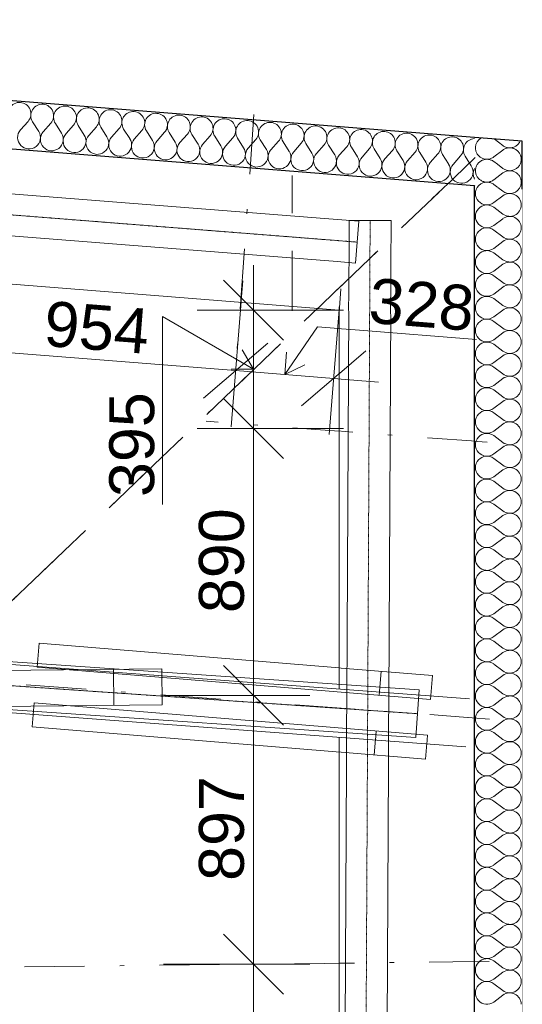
# Model space of a CAD drawing. Header units: millimetres. Extents: x -24674 to 2959, y -2716 to 20653.
# Tile 159 of 161: x -1838 to -162, y 15238 to 18523. Entities that reach past the tile are written whole.
import ezdxf

# ---------------------------------------------------------------- set-up
doc = ezdxf.new("R2010")
doc.units = ezdxf.units.MM
doc.header["$MEASUREMENT"] = 0
for name, pattern in [('Wipeout_Contour', [1000, 0, -1000]), ('Čerchovaná', [450, 200, -117.5, 15, -117.5]), ('Čerchovaná S', [3.5, 1.5, -0.85, 0.3, -0.85]), ('Čárkovaná', [325, 200, -125]), ('Čárkovaná S', [2.5, 1.5, -1])]:
    doc.linetypes.add(name, pattern=pattern)
for name, color, linetype in [('9._POHLED ZÁPADNÍ_1_2D prvky - obecné', 7, 'Continuous'), ('9._POHLED ZÁPADNÍ_1_Konstrukce - krov', 7, 'Continuous'), ('9._POHLED ZÁPADNÍ_1_Konstrukce - nosné', 7, 'Continuous'), ('9._POHLED ZÁPADNÍ_1_Kresby a obrázky', 7, 'Continuous'), ('9._POHLED ZÁPADNÍ_1_Kóty - SP', 7, 'Continuous'), ('9._POHLED ZÁPADNÍ_1_Nové_Konstrukce - nosné', 7, 'Continuous'), ('9._POHLED ZÁPADNÍ_1_Nové_Výplně - Povrchové', 7, 'Continuous'), ('9._POHLED ZÁPADNÍ_1_Nové_Výplně – Řezové', 7, 'Continuous'), ('9._POHLED ZÁPADNÍ_1_TZB - VZT', 7, 'Continuous'), ('9._POHLED ZÁPADNÍ_1_Výplně - Povrchové', 7, 'Continuous'), ('9._POHLED ZÁPADNÍ_1_VÝTAH VAR 1', 7, 'Continuous')]:
    doc.layers.add(name, color=color, linetype=linetype)
doc.styles.add('GENEROVANÝ_STYL_2', font='txt')

# ---------------------------------------------------------------- blocks, each defined once
blk = doc.blocks.new('*X11', base_point=(-27719.5, -6044))
at = {"layer": '9._POHLED ZÁPADNÍ_1_Nové_Výplně – Řezové', "color": 21, "linetype": 'Continuous', "lineweight": 20, "true_color": 0xffaaaa}
for p, q in [((-317.5, 18100.7), (-317.8, 18098)), ((-317, 18103.3), (-317.5, 18100.7)), ((-316.3, 18106), (-317, 18103.3)), ((-315.5, 18108.6), (-316.3, 18106)), ((-314.4, 18111.1), (-315.5, 18108.6)), ((-313.2, 18113.5), (-314.4, 18111.1)), ((-311.8, 18115.8), (-313.2, 18113.5)), ((-310.3, 18118.1), (-311.8, 18115.8)), ((-308.6, 18120.2), (-310.3, 18118.1)), ((-306.7, 18122.2), (-308.6, 18120.2)), ((-304.7, 18124), (-306.7, 18122.2)), ((-302.6, 18125.7), (-304.7, 18124)), ((-300.4, 18127.3), (-302.6, 18125.7)), ((-298.8, 18128.2), (-300.4, 18127.3)), ((-255.7, 18124.8), (-226.5, 18102.9)), ((-226.5, 18102.9), (-224.2, 18101.3)), ((-224.2, 18101.3), (-221.9, 18099.9)), ((-221.9, 18099.9), (-219.5, 18098.7)), ((-219.5, 18098.7), (-216.9, 18097.7)), ((-190.3, 18097.6), (-187.8, 18098.7)), ((-187.8, 18098.7), (-185.4, 18099.9)), ((-185.4, 18099.9), (-183, 18101.3)), ((-183, 18101.3), (-180.8, 18102.8)), ((-180.8, 18102.8), (-178.7, 18104.5)), ((-178.7, 18104.5), (-176.7, 18106.4)), ((-176.7, 18106.4), (-174.8, 18108.4)), ((-174.8, 18108.4), (-173.1, 18110.5)), ((-173.1, 18110.5), (-171.6, 18112.7)), ((-171.6, 18112.7), (-170.2, 18115.1)), ((-170.2, 18115.1), (-168.9, 18117.5)), ((-168.9, 18117.5), (-168.8, 18117.9)), ((-317.8, 18098), (-317.9, 18095.2)), ((-317.9, 18095.2), (-317.8, 18092.5)), ((-317.8, 18092.5), (-317.5, 18089.8)), ((-317.5, 18089.8), (-317, 18087.1)), ((-317, 18087.1), (-316.3, 18084.5)), ((-316.3, 18084.5), (-315.5, 18081.9)), ((-315.5, 18081.9), (-314.4, 18079.4)), ((-314.4, 18079.4), (-313.2, 18077)), ((-313.2, 18077), (-311.8, 18074.6)), ((-311.8, 18074.6), (-310.3, 18072.4)), ((-310.3, 18072.4), (-308.6, 18070.3)), ((-308.6, 18070.3), (-306.7, 18068.3)), ((-306.7, 18068.3), (-304.7, 18066.4)), ((-304.7, 18066.4), (-302.6, 18064.7)), ((-256.9, 18064.8), (-226.5, 18087.6)), ((-224.2, 18089.2), (-226.5, 18087.6)), ((-221.9, 18090.6), (-224.2, 18089.2)), ((-219.5, 18091.8), (-221.9, 18090.6)), ((-216.9, 18092.8), (-219.5, 18091.8)), ((-216.9, 18097.7), (-214.4, 18096.8)), ((-214.4, 18093.7), (-216.9, 18092.8)), ((-214.4, 18096.8), (-211.7, 18096.1)), ((-211.7, 18094.4), (-214.4, 18093.7)), ((-211.7, 18096.1), (-209, 18095.6)), ((-209, 18094.8), (-211.7, 18094.4)), ((-209, 18095.6), (-206.3, 18095.3)), ((-206.3, 18095.1), (-209, 18094.8)), ((-206.3, 18095.3), (-203.6, 18095.2)), ((-203.6, 18095.2), (-206.3, 18095.1)), ((-203.6, 18095.2), (-200.9, 18095.3)), ((-200.9, 18095.1), (-203.6, 18095.2)), ((-200.9, 18095.3), (-198.2, 18095.6)), ((-198.2, 18094.9), (-200.9, 18095.1)), ((-198.2, 18095.6), (-195.5, 18096.1)), ((-195.5, 18094.4), (-198.2, 18094.9)), ((-195.5, 18096.1), (-192.9, 18096.8)), ((-192.9, 18093.7), (-195.5, 18094.4)), ((-192.9, 18096.8), (-190.3, 18097.6)), ((-190.3, 18092.8), (-192.9, 18093.7)), ((-188.9, 18092.2), (-190.3, 18092.8)), ((-314.4, 18034.9), (-315.5, 18032.4)), ((-313.2, 18037.3), (-314.4, 18034.9)), ((-311.8, 18039.7), (-313.2, 18037.3)), ((-310.3, 18041.9), (-311.8, 18039.7)), ((-308.6, 18044), (-310.3, 18041.9)), ((-306.7, 18046), (-308.6, 18044)), ((-304.7, 18047.8), (-306.7, 18046)), ((-302.6, 18049.6), (-304.7, 18047.8)), ((-302.6, 18064.7), (-300.4, 18063.2)), ((-300.4, 18051.1), (-302.6, 18049.6)), ((-300.4, 18063.2), (-298, 18061.8)), ((-298, 18052.5), (-300.4, 18051.1)), ((-298, 18061.8), (-295.6, 18060.6)), ((-295.6, 18053.7), (-298, 18052.5)), ((-295.6, 18060.6), (-293.1, 18059.5)), ((-293.1, 18054.7), (-295.6, 18053.7)), ((-293.1, 18059.5), (-290.5, 18058.7)), ((-290.5, 18055.6), (-293.1, 18054.7)), ((-290.5, 18058.7), (-287.9, 18058)), ((-287.9, 18056.3), (-290.5, 18055.6)), ((-287.9, 18058), (-285.2, 18057.5)), ((-285.2, 18056.8), (-287.9, 18056.3)), ((-285.2, 18057.5), (-282.5, 18057.2)), ((-282.5, 18057), (-285.2, 18056.8)), ((-282.5, 18057.2), (-279.8, 18057.1)), ((-279.8, 18057.1), (-282.5, 18057)), ((-279.8, 18057.1), (-277, 18057.2)), ((-277, 18057), (-279.8, 18057.1)), ((-277, 18057.2), (-274.3, 18057.5)), ((-274.3, 18056.8), (-277, 18057)), ((-274.3, 18057.5), (-271.7, 18058)), ((-271.7, 18056.3), (-274.3, 18056.8)), ((-271.7, 18058), (-269, 18058.7)), ((-269, 18055.6), (-271.7, 18056.3)), ((-269, 18058.7), (-266.4, 18059.6)), ((-266.4, 18054.7), (-269, 18055.6)), ((-266.4, 18059.6), (-263.9, 18060.6)), ((-263.9, 18053.7), (-266.4, 18054.7)), ((-263.9, 18060.6), (-261.5, 18061.8)), ((-261.5, 18052.5), (-263.9, 18053.7)), ((-261.5, 18061.8), (-259.2, 18063.2)), ((-259.2, 18051.1), (-261.5, 18052.5)), ((-259.2, 18063.2), (-256.9, 18064.8)), ((-256.9, 18049.5), (-259.2, 18051.1)), ((-256.9, 18049.5), (-244.9, 18040.5)), ((-317.8, 18021.8), (-317.9, 18019)), ((-317.9, 18019), (-317.8, 18016.3)), ((-317.5, 18024.5), (-317.8, 18021.8)), ((-317.8, 18016.3), (-317.5, 18013.6)), ((-317, 18027.1), (-317.5, 18024.5)), ((-317.5, 18013.6), (-317, 18010.9)), ((-316.3, 18029.8), (-317, 18027.1)), ((-317, 18010.9), (-316.3, 18008.3)), ((-315.5, 18032.4), (-316.3, 18029.8)), ((-316.3, 18008.3), (-315.5, 18005.7)), ((-315.5, 18005.7), (-314.4, 18003.2)), ((-314.4, 18003.2), (-313.2, 18000.8)), ((-313.2, 18000.8), (-311.8, 17998.4)), ((-311.8, 17998.4), (-310.3, 17996.2)), ((-310.3, 17996.2), (-308.6, 17994.1)), ((-308.6, 17994.1), (-306.7, 17992.1)), ((-306.7, 17992.1), (-304.7, 17990.2)), ((-304.7, 17990.2), (-302.6, 17988.5)), ((-302.6, 17988.5), (-301.8, 17988))]:
    blk.add_line(p, q, dxfattribs=at)
blk = doc.blocks.new('*X12', base_point=(-27719.5, -6044))
at = {"layer": '9._POHLED ZÁPADNÍ_1_Nové_Výplně – Řezové', "color": 21, "linetype": 'Continuous', "lineweight": 20, "true_color": 0xffaaaa}
for p, q in [((-187.8, 18091.8), (-188.9, 18092.2)), ((-185.4, 18090.6), (-187.8, 18091.8)), ((-183, 18089.2), (-185.4, 18090.6)), ((-180.8, 18087.6), (-183, 18089.2)), ((-178.7, 18085.9), (-180.8, 18087.6)), ((-176.7, 18084.1), (-178.7, 18085.9)), ((-174.8, 18082.1), (-176.7, 18084.1)), ((-173.1, 18080), (-174.8, 18082.1)), ((-171.6, 18077.7), (-173.1, 18080)), ((-170.2, 18075.4), (-171.6, 18077.7)), ((-168.9, 18073), (-170.2, 18075.4)), ((-167.9, 18070.5), (-168.9, 18073)), ((-167, 18067.9), (-167.9, 18070.5)), ((-166.4, 18065.2), (-167, 18067.9)), ((-244.9, 18040.5), (-226.5, 18026.7)), ((-174.8, 18032.2), (-173.1, 18034.3)), ((-173.1, 18034.3), (-171.6, 18036.5)), ((-171.6, 18036.5), (-170.2, 18038.9)), ((-170.2, 18038.9), (-168.9, 18041.3)), ((-168.9, 18041.3), (-167.9, 18043.8)), ((-167.9, 18043.8), (-167, 18046.4)), ((-167, 18046.4), (-166.4, 18049)), ((-165.9, 18062.6), (-166.4, 18065.2)), ((-166.4, 18049), (-165.9, 18051.7)), ((-165.6, 18059.9), (-165.9, 18062.6)), ((-165.9, 18051.7), (-165.6, 18054.4)), ((-165.5, 18057.1), (-165.6, 18059.9)), ((-165.6, 18054.4), (-165.5, 18057.1)), ((-256.9, 17988.6), (-226.5, 18011.4)), ((-226.5, 18026.7), (-224.2, 18025.1)), ((-224.2, 18013), (-226.5, 18011.4)), ((-224.2, 18025.1), (-221.9, 18023.7)), ((-221.9, 18014.4), (-224.2, 18013)), ((-221.9, 18023.7), (-219.5, 18022.5)), ((-219.5, 18015.6), (-221.9, 18014.4)), ((-219.5, 18022.5), (-216.9, 18021.5)), ((-216.9, 18016.6), (-219.5, 18015.6)), ((-216.9, 18021.5), (-214.4, 18020.6)), ((-214.4, 18017.5), (-216.9, 18016.6)), ((-214.4, 18020.6), (-211.7, 18019.9)), ((-211.7, 18018.2), (-214.4, 18017.5)), ((-211.7, 18019.9), (-209, 18019.4)), ((-209, 18018.7), (-211.7, 18018.2)), ((-209, 18019.4), (-206.3, 18019.1)), ((-206.3, 18018.9), (-209, 18018.7)), ((-206.3, 18019.1), (-203.6, 18019)), ((-203.6, 18019), (-206.3, 18018.9)), ((-203.6, 18019), (-200.9, 18019.1)), ((-200.9, 18019), (-203.6, 18019)), ((-200.9, 18019.1), (-198.2, 18019.4)), ((-198.2, 18018.7), (-200.9, 18019)), ((-198.2, 18019.4), (-195.5, 18019.9)), ((-195.5, 18018.2), (-198.2, 18018.7)), ((-195.5, 18019.9), (-192.9, 18020.6)), ((-192.9, 18017.5), (-195.5, 18018.2)), ((-192.9, 18020.6), (-190.3, 18021.4)), ((-190.3, 18016.7), (-192.9, 18017.5)), ((-190.3, 18021.4), (-187.8, 18022.5)), ((-187.8, 18015.6), (-190.3, 18016.7)), ((-187.8, 18022.5), (-185.4, 18023.7)), ((-185.4, 18014.4), (-187.8, 18015.6)), ((-185.4, 18023.7), (-183, 18025.1)), ((-183, 18013), (-185.4, 18014.4)), ((-183, 18025.1), (-180.8, 18026.6)), ((-180.8, 18011.5), (-183, 18013)), ((-180.8, 18026.6), (-178.7, 18028.3)), ((-178.7, 18009.8), (-180.8, 18011.5)), ((-178.7, 18028.3), (-176.7, 18030.2)), ((-176.7, 18007.9), (-178.7, 18009.8)), ((-176.7, 18030.2), (-174.8, 18032.2)), ((-174.8, 18005.9), (-176.7, 18007.9)), ((-173.1, 18003.8), (-174.8, 18005.9)), ((-171.6, 18001.6), (-173.1, 18003.8)), ((-170.2, 17999.2), (-171.6, 18001.6)), ((-306.7, 17969.8), (-308, 17968.5)), ((-304.7, 17971.7), (-306.7, 17969.8)), ((-302.6, 17973.4), (-304.7, 17971.7)), ((-300.4, 17974.9), (-302.6, 17973.4)), ((-301.8, 17988), (-300.4, 17987)), ((-300.4, 17987), (-298, 17985.6)), ((-298, 17976.3), (-300.4, 17974.9)), ((-298, 17985.6), (-295.6, 17984.4)), ((-295.6, 17977.5), (-298, 17976.3)), ((-295.6, 17984.4), (-293.1, 17983.3)), ((-293.1, 17978.6), (-295.6, 17977.5)), ((-293.1, 17983.3), (-290.5, 17982.5)), ((-290.5, 17979.4), (-293.1, 17978.6)), ((-290.5, 17982.5), (-287.9, 17981.8)), ((-287.9, 17980.1), (-290.5, 17979.4)), ((-287.9, 17981.8), (-285.2, 17981.3)), ((-285.2, 17980.6), (-287.9, 17980.1)), ((-285.2, 17981.3), (-282.5, 17981)), ((-282.5, 17980.9), (-285.2, 17980.6)), ((-279.8, 17981), (-282.5, 17980.9)), ((-282.5, 17981), (-279.8, 17981)), ((-279.8, 17981), (-277, 17981.1)), ((-277, 17980.9), (-279.8, 17981)), ((-277, 17981.1), (-274.3, 17981.3)), ((-274.3, 17980.6), (-277, 17980.9)), ((-274.3, 17981.3), (-271.7, 17981.8)), ((-271.7, 17980.1), (-274.3, 17980.6)), ((-271.7, 17981.8), (-269, 17982.5)), ((-269, 17979.4), (-271.7, 17980.1)), ((-269, 17982.5), (-266.4, 17983.4)), ((-266.4, 17978.5), (-269, 17979.4)), ((-266.4, 17983.4), (-263.9, 17984.4)), ((-263.9, 17977.5), (-266.4, 17978.5)), ((-263.9, 17984.4), (-261.5, 17985.6)), ((-261.5, 17976.3), (-263.9, 17977.5)), ((-261.5, 17985.6), (-259.2, 17987)), ((-259.2, 17974.9), (-261.5, 17976.3)), ((-259.2, 17987), (-256.9, 17988.6)), ((-256.9, 17973.3), (-259.2, 17974.9)), ((-256.9, 17973.3), (-243.6, 17963.4)), ((-168.9, 17996.8), (-170.2, 17999.2)), ((-167.9, 17994.3), (-168.9, 17996.8)), ((-168.9, 17965.1), (-167.9, 17967.6)), ((-167, 17991.7), (-167.9, 17994.3)), ((-167.9, 17967.6), (-167, 17970.2)), ((-166.4, 17989.1), (-167, 17991.7)), ((-167, 17970.2), (-166.4, 17972.9)), ((-165.9, 17986.4), (-166.4, 17989.1)), ((-166.4, 17972.9), (-165.9, 17975.5)), ((-165.6, 17983.7), (-165.9, 17986.4)), ((-165.9, 17975.5), (-165.6, 17978.2)), ((-165.5, 17981), (-165.6, 17983.7)), ((-165.6, 17978.2), (-165.5, 17981)), ((-173.4, 17957.8), (-173.1, 17958.1)), ((-173.1, 17958.1), (-171.6, 17960.3)), ((-171.6, 17960.3), (-170.2, 17962.7)), ((-170.2, 17962.7), (-168.9, 17965.1))]:
    blk.add_line(p, q, dxfattribs=at)
blk = doc.blocks.new('*X16', base_point=(-27719.5, -6044))
at = {"layer": '9._POHLED ZÁPADNÍ_1_Nové_Výplně – Řezové', "color": 21, "linetype": 'Continuous', "lineweight": 20, "true_color": 0xffaaaa}
for p, q in [((-1835.6, 18154.9), (-1810.4, 18183.5)), ((-1774.8, 18150.1), (-1795.2, 18182.2)), ((-1759.6, 18148.8), (-1734.4, 18177.4)), ((-1698.9, 18144), (-1719.2, 18176.2)), ((-1683.7, 18142.8), (-1658.5, 18171.4)), ((-1622.9, 18138), (-1643.3, 18170.2)), ((-1607.7, 18136.8), (-1582.5, 18165.3)), ((-1547, 18131.9), (-1567.3, 18164.1)), ((-1531.8, 18130.7), (-1506.6, 18159.3)), ((-1471, 18125.9), (-1491.4, 18158.1)), ((-1455.8, 18124.7), (-1430.6, 18153.3)), ((-1395.1, 18119.9), (-1415.4, 18152.1)), ((-1379.9, 18118.7), (-1354.7, 18147.2)), ((-1319.1, 18113.8), (-1339.5, 18146)), ((-1303.9, 18112.6), (-1278.7, 18141.2)), ((-1243.2, 18107.8), (-1263.5, 18140)), ((-1228, 18106.6), (-1202.8, 18135.1)), ((-1167.2, 18101.7), (-1187.6, 18133.9)), ((-1152, 18100.5), (-1126.8, 18129.1)), ((-1091.3, 18095.7), (-1111.6, 18127.9)), ((-1076.1, 18094.5), (-1050.9, 18123.1)), ((-1015.3, 18089.7), (-1035.7, 18121.9)), ((-1000.1, 18088.5), (-974.9, 18117)), ((-939.4, 18083.6), (-959.7, 18115.8)), ((-924.2, 18082.4), (-899, 18111)), ((-863.4, 18077.6), (-883.8, 18109.8)), ((-848.2, 18076.4), (-823, 18105)), ((-787.5, 18071.6), (-807.8, 18103.7)), ((-772.3, 18070.4), (-747.1, 18098.9)), ((-711.5, 18065.5), (-731.9, 18097.7)), ((-696.3, 18064.3), (-671.1, 18092.9)), ((-635.6, 18059.5), (-655.9, 18091.7)), ((-620.4, 18058.3), (-595.2, 18086.8)), ((-559.6, 18053.4), (-580, 18085.6)), ((-544.4, 18052.2), (-519.2, 18080.8)), ((-483.7, 18047.4), (-504, 18079.6)), ((-468.5, 18046.2), (-443.3, 18074.8)), ((-407.7, 18041.4), (-428.1, 18073.6)), ((-392.5, 18040.2), (-367.3, 18068.7)), ((-331.8, 18035.3), (-352.1, 18067.5))]:
    blk.add_line(p, q, dxfattribs=at)
for centre, start, end in [((-1839, 18208.7), 85.4546, 212.3245), ((-1839, 18208.7), 318.5847, 85.4546), ((-1763, 18202.6), 85.4546, 212.3245), ((-1763, 18202.6), 318.5847, 85.4546), ((-1687.1, 18196.6), 85.4546, 212.3245), ((-1687.1, 18196.6), 318.5847, 85.4546), ((-1611.1, 18190.5), 85.4546, 212.3245), ((-1611.1, 18190.5), 318.5847, 85.4546), ((-1535.2, 18184.5), 85.4546, 212.3245), ((-1535.2, 18184.5), 318.5847, 85.4546), ((-1459.2, 18178.5), 85.4546, 212.3245), ((-1459.2, 18178.5), 318.5847, 85.4546), ((-1383.3, 18172.4), 85.4546, 212.3245), ((-1383.3, 18172.4), 318.5847, 85.4546), ((-1307.3, 18166.4), 85.4546, 212.3245), ((-1307.3, 18166.4), 318.5847, 85.4546), ((-1231.4, 18160.3), 85.4546, 212.3245), ((-1231.4, 18160.3), 318.5847, 85.4546), ((-1155.4, 18154.3), 85.4546, 212.3245), ((-1155.4, 18154.3), 318.5847, 85.4546), ((-1079.5, 18148.3), 85.4546, 212.3245), ((-1079.5, 18148.3), 318.5847, 85.4546), ((-1003.5, 18142.2), 85.4546, 212.3245), ((-1003.5, 18142.2), 318.5847, 85.4546), ((-927.5, 18136.2), 85.4546, 212.3245), ((-927.5, 18136.2), 318.5847, 85.4546), ((-851.6, 18130.2), 85.4546, 212.3245), ((-851.6, 18130.2), 318.5847, 85.4546), ((-1807, 18129.7), 138.5847, 32.3245), ((-1731.1, 18123.6), 138.5847, 32.3245), ((-1655.1, 18117.6), 138.5847, 32.3245), ((-1579.2, 18111.6), 138.5847, 32.3245), ((-775.6, 18124.1), 85.4546, 212.3245), ((-775.6, 18124.1), 318.5847, 85.4546), ((-699.7, 18118.1), 85.4546, 212.3245), ((-699.7, 18118.1), 318.5847, 85.4546), ((-623.7, 18112), 85.4546, 212.3245), ((-623.7, 18112), 318.5847, 85.4546), ((-547.8, 18106), 85.4546, 212.3245), ((-547.8, 18106), 318.5847, 85.4546), ((-471.8, 18100), 85.4546, 212.3245), ((-471.8, 18100), 318.5847, 85.4546), ((-395.9, 18093.9), 85.4546, 212.3245), ((-395.9, 18093.9), 318.5847, 85.4546), ((-1503.2, 18105.5), 138.5847, 32.3245), ((-1427.3, 18099.5), 138.5847, 32.3245), ((-1351.3, 18093.5), 138.5847, 32.3245), ((-1275.4, 18087.4), 138.5847, 32.3245), ((-1199.4, 18081.4), 138.5847, 32.3245), ((-1123.5, 18075.3), 138.5847, 32.3245), ((-319.9, 18087.9), 92.6343, 212.3245), ((-1047.5, 18069.3), 138.5847, 32.3245), ((-971.6, 18063.3), 138.5847, 32.3245), ((-895.6, 18057.2), 138.5847, 32.3245), ((-819.7, 18051.2), 138.5847, 32.3245), ((-743.7, 18045.1), 138.5847, 32.3245), ((-667.8, 18039.1), 138.5847, 32.3245), ((-591.8, 18033.1), 138.5847, 32.3245), ((-515.9, 18027), 138.5847, 32.3245), ((-439.9, 18021), 138.5847, 32.3245), ((-364, 18015), 138.5847, 32.3245), ((-288, 18008.9), 152.1678, 207.8322)]:
    blk.add_arc(centre, 38.1, start, end, dxfattribs=at)
blk = doc.blocks.new('*X22', base_point=(-27719.5, -6044))
at = {"layer": '9._POHLED ZÁPADNÍ_1_Nové_Výplně – Řezové', "color": 21, "linetype": 'Continuous', "lineweight": 20, "true_color": 0xffaaaa}
for p, q in [((-256.9, 17912.4), (-226.5, 17935.2)), ((-243.6, 17963.4), (-226.5, 17950.5)), ((-256.9, 17897.1), (-226.5, 17874.3)), ((-256.9, 17836.2), (-226.5, 17859)), ((-256.9, 17821), (-226.5, 17798.1)), ((-256.9, 17760), (-226.5, 17782.9)), ((-256.9, 17744.8), (-226.5, 17721.9)), ((-256.9, 17683.8), (-226.5, 17706.7)), ((-256.9, 17668.6), (-226.5, 17645.7)), ((-256.9, 17607.6), (-226.5, 17630.5)), ((-256.9, 17592.4), (-226.5, 17569.5)), ((-256.9, 17531.4), (-226.5, 17554.3)), ((-256.9, 17516.2), (-226.5, 17493.3)), ((-256.9, 17455.2), (-226.5, 17478.1)), ((-256.9, 17440), (-226.5, 17417.1)), ((-256.9, 17379), (-226.5, 17401.9)), ((-256.9, 17363.8), (-226.5, 17341)), ((-256.9, 17302.9), (-226.5, 17325.7)), ((-256.9, 17287.6), (-226.5, 17264.8)), ((-256.9, 17226.7), (-226.5, 17249.5)), ((-256.9, 17211.4), (-226.5, 17188.6)), ((-256.9, 17150.5), (-226.5, 17173.3)), ((-256.9, 17135.2), (-226.5, 17112.4)), ((-256.9, 17074.3), (-226.5, 17097.1)), ((-256.9, 17059), (-226.5, 17036.2)), ((-256.9, 16998.1), (-226.5, 17021)), ((-256.9, 16982.9), (-226.5, 16960)), ((-256.9, 16921.9), (-226.5, 16944.8)), ((-256.9, 16906.7), (-226.5, 16883.8)), ((-256.9, 16845.7), (-226.5, 16868.6)), ((-256.9, 16830.5), (-226.5, 16807.6)), ((-256.9, 16769.5), (-226.5, 16792.4)), ((-256.9, 16754.3), (-226.5, 16731.4)), ((-256.9, 16693.3), (-226.5, 16716.2)), ((-256.9, 16678.1), (-226.5, 16655.2)), ((-256.9, 16617.1), (-226.5, 16640)), ((-256.9, 16601.9), (-226.5, 16579)), ((-256.9, 16541), (-226.5, 16563.8)), ((-256.9, 16525.7), (-226.5, 16502.9)), ((-256.9, 16464.8), (-226.5, 16487.6)), ((-256.9, 16449.5), (-226.5, 16426.7)), ((-256.9, 16388.6), (-226.5, 16411.4)), ((-256.9, 16373.3), (-226.5, 16350.5)), ((-256.9, 16312.4), (-226.5, 16335.2)), ((-256.9, 16297.1), (-226.5, 16274.3)), ((-256.9, 16236.2), (-226.5, 16259)), ((-256.9, 16221), (-226.5, 16198.1)), ((-256.9, 16160), (-226.5, 16182.9)), ((-256.9, 16144.8), (-226.5, 16121.9)), ((-256.9, 16083.8), (-226.5, 16106.7)), ((-256.9, 16068.6), (-226.5, 16045.7)), ((-256.9, 16007.6), (-226.5, 16030.5)), ((-256.9, 15992.4), (-226.5, 15969.5)), ((-256.9, 15931.4), (-226.5, 15954.3)), ((-256.9, 15916.2), (-226.5, 15893.3)), ((-256.9, 15855.2), (-226.5, 15878.1)), ((-256.9, 15840), (-226.5, 15817.1)), ((-256.9, 15779), (-226.5, 15801.9)), ((-256.9, 15763.8), (-226.5, 15741)), ((-256.9, 15702.9), (-226.5, 15725.7)), ((-256.9, 15687.6), (-226.5, 15664.8)), ((-256.9, 15626.7), (-226.5, 15649.5)), ((-256.9, 15611.4), (-226.5, 15588.6)), ((-256.9, 15550.5), (-226.5, 15573.3)), ((-256.9, 15535.2), (-226.5, 15512.4)), ((-256.9, 15474.3), (-226.5, 15497.1)), ((-256.9, 15459), (-226.5, 15436.2)), ((-256.9, 15398.1), (-226.5, 15421)), ((-256.9, 15382.9), (-226.5, 15360)), ((-256.9, 15321.9), (-226.5, 15344.8)), ((-256.9, 15306.7), (-226.5, 15283.8)), ((-256.9, 15245.7), (-226.5, 15268.6))]:
    blk.add_line(p, q, dxfattribs=at)
for centre, start, end in [((-279.8, 17942.9), 137.7457, 306.8699), ((-203.6, 17981), 233.1301, 322.5186), ((-203.6, 17904.8), 0, 126.8699), ((-279.8, 17866.7), 53.1301, 306.8699), ((-203.6, 17904.8), 233.1301, 0), ((-203.6, 17828.6), 0, 126.8699), ((-279.8, 17790.5), 53.1301, 306.8699), ((-203.6, 17828.6), 233.1301, 0), ((-203.6, 17752.4), 0, 126.8699), ((-279.8, 17714.3), 53.1301, 306.8699), ((-203.6, 17752.4), 233.1301, 0), ((-203.6, 17676.2), 0, 126.8699), ((-279.8, 17638.1), 53.1301, 306.8699), ((-203.6, 17676.2), 233.1301, 0), ((-203.6, 17600), 0, 126.8699), ((-279.8, 17561.9), 53.1301, 306.8699), ((-203.6, 17600), 233.1301, 0), ((-203.6, 17523.8), 0, 126.8699), ((-279.8, 17485.7), 53.1301, 306.8699), ((-203.6, 17523.8), 233.1301, 0), ((-203.6, 17447.6), 0, 126.8699), ((-279.8, 17409.5), 53.1301, 306.8699), ((-203.6, 17447.6), 233.1301, 0), ((-203.6, 17371.4), 0, 126.8699), ((-279.8, 17333.3), 53.1301, 306.8699), ((-203.6, 17371.4), 233.1301, 0), ((-203.6, 17295.2), 0, 126.8699), ((-279.8, 17257.1), 53.1301, 306.8699), ((-203.6, 17295.2), 233.1301, 0), ((-203.6, 17219), 0, 126.8699), ((-279.8, 17181), 53.1301, 306.8699), ((-203.6, 17219), 233.1301, 0), ((-203.6, 17142.9), 0, 126.8699), ((-279.8, 17104.8), 53.1301, 306.8699), ((-203.6, 17142.9), 233.1301, 0), ((-203.6, 17066.7), 0, 126.8699), ((-279.8, 17028.6), 53.1301, 306.8699), ((-203.6, 17066.7), 233.1301, 0), ((-203.6, 16990.5), 0, 126.8699), ((-279.8, 16952.4), 53.1301, 306.8699), ((-203.6, 16990.5), 233.1301, 0), ((-203.6, 16914.3), 0, 126.8699), ((-279.8, 16876.2), 53.1301, 306.8699), ((-203.6, 16914.3), 233.1301, 0), ((-203.6, 16838.1), 0, 126.8699), ((-279.8, 16800), 53.1301, 306.8699), ((-203.6, 16838.1), 233.1301, 0), ((-203.6, 16761.9), 0, 126.8699), ((-279.8, 16723.8), 53.1301, 306.8699), ((-203.6, 16761.9), 233.1301, 0), ((-203.6, 16685.7), 0, 126.8699), ((-279.8, 16647.6), 53.1301, 306.8699), ((-203.6, 16685.7), 233.1301, 0), ((-203.6, 16609.5), 0, 126.8699), ((-279.8, 16571.4), 53.1301, 306.8699), ((-203.6, 16609.5), 233.1301, 0), ((-203.6, 16533.3), 0, 126.8699), ((-279.8, 16495.2), 53.1301, 306.8699), ((-203.6, 16533.3), 233.1301, 0), ((-203.6, 16457.1), 0, 126.8699), ((-279.8, 16419), 53.1301, 306.8699), ((-203.6, 16457.1), 233.1301, 0), ((-203.6, 16381), 0, 126.8699), ((-279.8, 16342.9), 53.1301, 306.8699), ((-203.6, 16381), 233.1301, 0), ((-203.6, 16304.8), 0, 126.8699), ((-279.8, 16266.7), 53.1301, 306.8699), ((-203.6, 16304.8), 233.1301, 0), ((-203.6, 16228.6), 0, 126.8699), ((-279.8, 16190.5), 53.1301, 306.8699), ((-203.6, 16228.6), 233.1301, 0), ((-203.6, 16152.4), 0, 126.8699), ((-279.8, 16114.3), 53.1301, 306.8699), ((-203.6, 16152.4), 233.1301, 0), ((-203.6, 16076.2), 0, 126.8699), ((-279.8, 16038.1), 53.1301, 306.8699), ((-203.6, 16076.2), 233.1301, 0), ((-203.6, 16000), 0, 126.8699), ((-279.8, 15961.9), 53.1301, 306.8699), ((-203.6, 16000), 233.1301, 0), ((-203.6, 15923.8), 0, 126.8699), ((-279.8, 15885.7), 53.1301, 306.8699), ((-203.6, 15923.8), 233.1301, 0), ((-203.6, 15847.6), 0, 126.8699), ((-279.8, 15809.5), 53.1301, 306.8699), ((-203.6, 15847.6), 233.1301, 0), ((-203.6, 15771.4), 0, 126.8699), ((-279.8, 15733.3), 53.1301, 306.8699), ((-203.6, 15771.4), 233.1301, 0), ((-203.6, 15695.2), 0, 126.8699), ((-279.8, 15657.1), 53.1301, 306.8699), ((-203.6, 15695.2), 233.1301, 0), ((-203.6, 15619), 0, 126.8699), ((-279.8, 15581), 53.1301, 306.8699), ((-203.6, 15619), 233.1301, 0), ((-203.6, 15542.9), 0, 126.8699), ((-279.8, 15504.8), 53.1301, 306.8699), ((-203.6, 15542.9), 233.1301, 0), ((-203.6, 15466.7), 0, 126.8699), ((-279.8, 15428.6), 53.1301, 306.8699), ((-203.6, 15466.7), 233.1301, 0), ((-203.6, 15390.5), 0, 126.8699), ((-279.8, 15352.4), 53.1301, 306.8699), ((-203.6, 15390.5), 233.1301, 0), ((-203.6, 15314.3), 0, 126.8699), ((-279.8, 15276.2), 53.1301, 306.8699), ((-203.6, 15314.3), 233.1301, 0), ((-203.6, 15238.1), 0, 126.8699)]:
    blk.add_arc(centre, 38.1, start, end, dxfattribs=at)

msp = doc.modelspace()

# ---------------------------------------------------------------- linework, layer by layer
at = {"layer": '9._POHLED ZÁPADNÍ_1_Kresby a obrázky', "color": 255, "linetype": 'Čárkovaná S', "lineweight": 0}
for p, q in [((-769.6, 17554), (-769.6, 18165.9)), ((-322.6, 17969.6), (-322.6, 18130.1)), ((-322.6, 17969.6), (-161.7, 17956.8))]:
    msp.add_line(p, q, dxfattribs=at)
at = {"layer": '9._POHLED ZÁPADNÍ_1_Kresby a obrázky', "color": 7, "linetype": 'Čárkovaná S', "lineweight": 13}
msp.add_line((-796.3, 17555.9), (-322.6, 17518.2), dxfattribs=at)
at = {"layer": '9._POHLED ZÁPADNÍ_1_Kóty - SP', "color": 154, "linetype": 'Continuous', "lineweight": 13}
for p, q in [((-1058.2, 17356.4), (-1362.4, 17532.1)), ((-1362.4, 17532.1), (-1362.4, 17296.9)), ((-954.3, 17339), (-844.8, 17498.2)), ((-1010.4, 17443.8), (-1225.6, 17260.3)), ((-2069.2, 17427.7), (-1118, 17352)), ((-1058.2, 17356.4), (-1095.7, 17421.4)), ((-954.3, 17339), (-948.4, 17413.8)), ((-1058.2, 17356.4), (-1133.2, 17356.4)), ((-1118, 17352), (-790.7, 17326)), ((-954.3, 17339), (-886.6, 17371.3)), ((-1158.2, 17258.9), (-958.2, 17058.9)), ((-1158.2, 15472), (-958.2, 15272)), ((-870.7, 15372), (-1358.2, 15372)), ((-1058.2, 14444.6), (-1058.2, 15372))]:
    msp.add_line(p, q, dxfattribs=at)

# ---------------------------------------------------------------- texts
at = {"layer": '9._POHLED ZÁPADNÍ_1_Kóty - SP', "color": 154, "linetype": 'Continuous', "lineweight": 13, "insert": (-1088.2, 15649.7), "char_height": 150, "width": 341.487, "attachment_point": 7, "rotation": 90, "style": 'GENEROVANÝ_STYL_2'}
msp.add_mtext('\\A1;{\\pql;\\fArial|b0|i0|c0|p38;897}', dxfattribs=at)

# ---------------------------------------------------------------- next in the draw order: wipeouts: each hides what was drawn before it
at = {"color": 254, "linetype": 'Wipeout_Contour', "lineweight": 0, "ltscale": 54223.849825}
msp.add_wipeout([(-321.7, 18130.1), (-321.7, 17969.6), (-161.7, 18117.3)], dxfattribs=at).dxf.layer = '9._POHLED ZÁPADNÍ_1_Nové_Výplně - Povrchové'

# ---------------------------------------------------------------- next in the draw order: wipeouts: each hides what was drawn before it
at = {"color": 254, "linetype": 'Wipeout_Contour', "lineweight": 0, "ltscale": 54047.671342}
msp.add_wipeout([(-321.7, 17969.6), (-161.7, 17956.8), (-161.7, 18117.3)], dxfattribs=at).dxf.layer = '9._POHLED ZÁPADNÍ_1_Nové_Výplně - Povrchové'

# ---------------------------------------------------------------- next in the draw order: linework, layer by layer
at = {"layer": '9._POHLED ZÁPADNÍ_1_Nové_Konstrukce - nosné', "color": 1, "linetype": 'Continuous', "lineweight": 25, "flags": 128}
msp.add_lwpolyline([(-161.7, 18117.3), (-321.7, 18130.1)], dxfattribs=at)

# ---------------------------------------------------------------- next in the draw order: wipeouts: each hides what was drawn before it
at = {"color": 254, "linetype": 'Wipeout_Contour', "lineweight": 0, "ltscale": 36793.983046}
msp.add_wipeout([(-161.7, 351.5), (-161.7, 17956.8), (-321.7, 17969.6), (-321.7, 351.5)], dxfattribs=at).dxf.layer = '9._POHLED ZÁPADNÍ_1_Nové_Výplně - Povrchové'

# ---------------------------------------------------------------- next in the draw order: linework, layer by layer
at = {"layer": '9._POHLED ZÁPADNÍ_1_Nové_Konstrukce - nosné', "color": 1, "linetype": 'Continuous', "lineweight": 25, "flags": 128}
for points in [[(-161.7, 351.5), (-161.7, 18117.3)], [(-321.7, 17969.6), (-321.7, 351.5)]]:
    msp.add_lwpolyline(points, dxfattribs=at)

# ---------------------------------------------------------------- next in the draw order: wipeouts: each hides what was drawn before it
at = {"color": 254, "linetype": 'Wipeout_Contour', "lineweight": 0, "ltscale": 79825.826241}
msp.add_wipeout([(-321.7, 18130.1), (-10988.4, 18978.1), (-10988.1, 18817.5), (-321.7, 17969.6)], dxfattribs=at).dxf.layer = '9._POHLED ZÁPADNÍ_1_Nové_Výplně - Povrchové'

# ---------------------------------------------------------------- next in the draw order: linework, layer by layer
at = {"layer": '9._POHLED ZÁPADNÍ_1_Nové_Konstrukce - nosné', "color": 1, "linetype": 'Continuous', "lineweight": 25, "flags": 128}
for points in [[(-321.7, 18130.1), (-11148.4, 18990.8)], [(-10988.1, 18817.5), (-321.7, 17969.6)]]:
    msp.add_lwpolyline(points, dxfattribs=at)

# ---------------------------------------------------------------- next in the draw order: wipeouts: each hides what was drawn before it
at = {"color": 254, "linetype": 'Wipeout_Contour', "lineweight": 0, "ltscale": 53565.896389}
msp.add_wipeout([(-772.6, 18005.4), (-772.6, 17554), (-322.6, 17969.6)], dxfattribs=at).dxf.layer = '9._POHLED ZÁPADNÍ_1_Výplně - Povrchové'

# ---------------------------------------------------------------- next in the draw order: wipeouts: each hides what was drawn before it
at = {"color": 254, "linetype": 'Wipeout_Contour', "lineweight": 0, "ltscale": 53064.291676}
msp.add_wipeout([(-772.6, 17554), (-322.6, 17518.2), (-322.6, 17969.6)], dxfattribs=at).dxf.layer = '9._POHLED ZÁPADNÍ_1_Výplně - Povrchové'

# ---------------------------------------------------------------- next in the draw order: linework, layer by layer
at = {"layer": '9._POHLED ZÁPADNÍ_1_Konstrukce - krov', "color": 8, "linetype": 'Continuous', "lineweight": 13}
for p, q in [((-739.3, 17853.2), (-599.3, 17852.5)), ((-706.9, 17850.5), (-717.9, 17710.9))]:
    msp.add_line(p, q, dxfattribs=at)
at = {"layer": '9._POHLED ZÁPADNÍ_1_Konstrukce - nosné', "color": 251, "linetype": 'Continuous', "lineweight": 20, "true_color": 0x6a6a6a, "flags": 128}
msp.add_lwpolyline([(-322.6, 17969.6), (-772.6, 18005.4)], dxfattribs=at)

# ---------------------------------------------------------------- next in the draw order: wipeouts: each hides what was drawn before it
at = {"color": 254, "linetype": 'Wipeout_Contour', "lineweight": 0, "ltscale": 51007.22037}
msp.add_wipeout([(-772.6, 17554), (-772.1, 7935.5), (-322.1, 7935.5), (-322.6, 17518.2)], dxfattribs=at).dxf.layer = '9._POHLED ZÁPADNÍ_1_Výplně - Povrchové'

# ---------------------------------------------------------------- next in the draw order: linework, layer by layer
at = {"layer": '9._POHLED ZÁPADNÍ_1_Konstrukce - nosné', "color": 251, "linetype": 'Continuous', "lineweight": 20, "true_color": 0x6a6a6a, "flags": 128}
for points in [[(-322.1, 7935.5), (-322.6, 17969.6)], [(-772.6, 17554), (-772.3, 11558)]]:
    msp.add_lwpolyline(points, dxfattribs=at)
at = {"layer": '9._POHLED ZÁPADNÍ_1_Kóty - SP', "color": 154, "linetype": 'Continuous', "lineweight": 13}
for p, q in [((-844.8, 17498.2), (-704.7, 17487)), ((-898.3, 17234.3), (-683.1, 17417.8)), ((-790.7, 17326), (-641.2, 17314.1)), ((-758.2, 17158.9), (-1245.7, 17158.9))]:
    msp.add_line(p, q, dxfattribs=at)

# ---------------------------------------------------------------- next in the draw order: texts
at = {"layer": '9._POHLED ZÁPADNÍ_1_Kóty - SP', "color": 154, "linetype": 'Continuous', "lineweight": 13, "insert": (-677.8, 17510), "char_height": 150, "width": 341.487, "attachment_point": 7, "rotation": 355.4546, "style": 'GENEROVANÝ_STYL_2'}
msp.add_mtext('\\A1;{\\pql;\\fArial|b0|i0|c0|p38;328}', dxfattribs=at)

# ---------------------------------------------------------------- next in the draw order: wipeouts: each hides what was drawn before it
at = {"color": 254, "linetype": 'Wipeout_Contour', "lineweight": 0, "ltscale": 54223.849823}
msp.add_wipeout([(-161.7, 18117.3), (-321.7, 18130.1), (-321.7, 17969.6)], dxfattribs=at).dxf.layer = '9._POHLED ZÁPADNÍ_1_Nové_Výplně – Řezové'
at = {"color": 254, "linetype": 'Wipeout_Contour', "lineweight": 0, "ltscale": 78272.137787}
msp.add_wipeout([(-772.6, 18005.4), (-10538.5, 18781.8), (-10536.6, 18330.2), (-772.6, 17554)], dxfattribs=at).dxf.layer = '9._POHLED ZÁPADNÍ_1_Výplně - Povrchové'

# ---------------------------------------------------------------- next in the draw order: linework, layer by layer
at = {"layer": '9._POHLED ZÁPADNÍ_1_Konstrukce - nosné', "color": 251, "linetype": 'Continuous', "lineweight": 20, "true_color": 0x6a6a6a, "flags": 128}
for points in [[(-772.6, 18005.4), (-10538.5, 18781.8)], [(-10536.6, 18330.2), (-772.6, 17554)]]:
    msp.add_lwpolyline(points, dxfattribs=at)
at = {"layer": '9._POHLED ZÁPADNÍ_1_Kóty - SP', "color": 154, "linetype": 'Continuous', "lineweight": 13}
for p, q in [((-1058.2, 17554), (-1058.2, 17704)), ((-958.2, 17454), (-1158.2, 17654)), ((-1132.9, 17165.1), (-1094.2, 17651.1)), ((-805.5, 17139.1), (-766.9, 17625.1)), ((-758.2, 17554), (-1245.7, 17554)), ((-1058.2, 17158.9), (-1058.2, 17554))]:
    msp.add_line(p, q, dxfattribs=at)

# ---------------------------------------------------------------- next in the draw order: block references
at = {"layer": '9._POHLED ZÁPADNÍ_1_VÝTAH VAR 1', "color": 9, "linetype": 'Continuous', "lineweight": 13}
msp.add_blockref('*X11', (-27719.5, -6044), dxfattribs=at)

# ---------------------------------------------------------------- next in the draw order: texts
at = {"layer": '9._POHLED ZÁPADNÍ_1_Kóty - SP', "color": 154, "linetype": 'Continuous', "lineweight": 13, "insert": (-1761.4, 17433.3), "char_height": 150, "width": 341.487, "attachment_point": 7, "rotation": 355.4546, "style": 'GENEROVANÝ_STYL_2'}
msp.add_mtext('\\A1;{\\pql;\\fArial|b0|i0|c0|p38;954}', dxfattribs=at)

# ---------------------------------------------------------------- next in the draw order: wipeouts: each hides what was drawn before it
at = {"color": 254, "linetype": 'Wipeout_Contour', "lineweight": 0, "ltscale": 54047.67125}
msp.add_wipeout([(-161.7, 18117.3), (-321.7, 17969.6), (-161.7, 17956.8)], dxfattribs=at).dxf.layer = '9._POHLED ZÁPADNÍ_1_Nové_Výplně – Řezové'

# ---------------------------------------------------------------- next in the draw order: linework, layer by layer
at = {"layer": '9._POHLED ZÁPADNÍ_1_Nové_Konstrukce - nosné', "color": 1, "linetype": 'Continuous', "lineweight": 25, "flags": 128}
for points in [[(-161.7, 18117.3), (-321.7, 18130.1)], [(-161.7, 351.5), (-161.7, 18117.3)], [(-321.7, 17969.6), (-321.7, 351.5)]]:
    msp.add_lwpolyline(points, dxfattribs=at)

# ---------------------------------------------------------------- next in the draw order: block references
at = {"layer": '9._POHLED ZÁPADNÍ_1_VÝTAH VAR 1', "color": 9, "linetype": 'Continuous', "lineweight": 13}
msp.add_blockref('*X12', (-27719.5, -6044), dxfattribs=at)

# ---------------------------------------------------------------- next in the draw order: wipeouts: each hides what was drawn before it
at = {"color": 254, "linetype": 'Wipeout_Contour', "lineweight": 0, "ltscale": 79825.826241}
msp.add_wipeout([(-321.7, 18130.1), (-10988.4, 18978.1), (-10988.1, 18817.5), (-321.7, 17969.6)], dxfattribs=at).dxf.layer = '9._POHLED ZÁPADNÍ_1_Nové_Výplně – Řezové'

# ---------------------------------------------------------------- next in the draw order: linework, layer by layer
at = {"layer": '9._POHLED ZÁPADNÍ_1_Konstrukce - krov', "color": 8, "linetype": 'Continuous', "lineweight": 13}
for p, q in [((-706.9, 17850.5), (-10608.4, 18631.2)), ((-717.9, 17710.9), (-10619.4, 18491.7))]:
    msp.add_line(p, q, dxfattribs=at)
at = {"layer": '9._POHLED ZÁPADNÍ_1_Konstrukce - krov', "color": 251, "linetype": 'Čerchovaná S', "lineweight": 13, "true_color": 0x6a6a6a}
msp.add_line((-712.4, 17780.7), (-10613.9, 18561.4), dxfattribs=at)
at = {"layer": '9._POHLED ZÁPADNÍ_1_Konstrukce - krov', "color": 8, "linetype": 'Čerchovaná', "lineweight": 13}
msp.add_line((-1056.9, 18206.9), (-1117.1, 17359.4), dxfattribs=at)
at = {"layer": '9._POHLED ZÁPADNÍ_1_Nové_Konstrukce - nosné', "color": 1, "linetype": 'Continuous', "lineweight": 25, "flags": 128}
for points in [[(-321.7, 18130.1), (-11148.4, 18990.8)], [(-10988.1, 18817.5), (-321.7, 17969.6)]]:
    msp.add_lwpolyline(points, dxfattribs=at)
at = {"layer": '9._POHLED ZÁPADNÍ_1_TZB - VZT', "color": 255, "linetype": 'Čárkovaná', "lineweight": 0}
msp.add_line((-929, 17551.8), (-929, 18003), dxfattribs=at)

# ---------------------------------------------------------------- next in the draw order: block references
at = {"layer": '9._POHLED ZÁPADNÍ_1_VÝTAH VAR 1', "color": 9, "linetype": 'Continuous', "lineweight": 13}
msp.add_blockref('*X16', (-27719.5, -6044), dxfattribs=at)

# ---------------------------------------------------------------- next in the draw order: wipeouts: each hides what was drawn before it
at = {"color": 254, "linetype": 'Wipeout_Contour', "lineweight": 0, "ltscale": 44942.732142}
msp.add_wipeout([(-321.7, 17969.6), (-321.7, 4499.1), (-161.7, 4499.1), (-161.7, 17956.8)], dxfattribs=at).dxf.layer = '9._POHLED ZÁPADNÍ_1_Nové_Výplně – Řezové'

# ---------------------------------------------------------------- next in the draw order: linework, layer by layer
at = {"layer": '9._POHLED ZÁPADNÍ_1_Konstrukce - krov', "color": 8, "linetype": 'Čerchovaná', "lineweight": 13}
for p, q in [((-278.7, 17113.6), (-1216.4, 17183)), ((-271.9, 15380.9), (-3156.1, 15348.3))]:
    msp.add_line(p, q, dxfattribs=at)
at = {"layer": '9._POHLED ZÁPADNÍ_1_Kóty - SP', "color": 154, "linetype": 'Continuous', "lineweight": 13}
msp.add_line((-704.7, 17487), (-314.5, 17456), dxfattribs=at)

# ---------------------------------------------------------------- next in the draw order: block references
at = {"layer": '9._POHLED ZÁPADNÍ_1_VÝTAH VAR 1', "color": 9, "linetype": 'Continuous', "lineweight": 13}
msp.add_blockref('*X22', (-27719.5, -6044), dxfattribs=at)

# ---------------------------------------------------------------- next in the draw order: wipeouts: each hides what was drawn before it
at = {"color": 254, "linetype": 'Wipeout_Contour', "lineweight": 0, "ltscale": 72264.424923}
msp.add_wipeout([(-10544.7, 16861.2), (-349.9, 16097.2), (-337.9, 16256.8), (-10532.7, 17020.8)], dxfattribs=at).dxf.layer = '9._POHLED ZÁPADNÍ_1_Výplně - Povrchové'

# ---------------------------------------------------------------- next in the draw order: linework, layer by layer
at = {"layer": '9._POHLED ZÁPADNÍ_1_2D prvky - obecné', "color": 214, "linetype": 'Čerchovaná', "lineweight": 20}
msp.add_line((-4140.9, 14406.2), (-439.4, 17947.5), dxfattribs=at)
at = {"layer": '9._POHLED ZÁPADNÍ_1_Konstrukce - krov', "color": 8, "linetype": 'Čerchovaná', "lineweight": 13}
for p, q in [((-318.5, 18063.3), (-4132.2, 14414.5)), ((-270.7, 16189.7), (-2115.4, 16326.3))]:
    msp.add_line(p, q, dxfattribs=at)
at = {"layer": '9._POHLED ZÁPADNÍ_1_Konstrukce - krov', "color": 8, "linetype": 'Continuous', "lineweight": 13}
for p, q in [((-739.3, 17853.2), (-789.7, 7744.3)), ((-599.3, 17852.5), (-649.7, 7743.6)), ((-10931.2, 17006.3), (-505.5, 16287.3)), ((-10942.2, 16846.7), (-516.5, 16127.7)), ((-1773.5, 16442.7), (-1780, 16362.9)), ((-1773.5, 16442.7), (-1780, 16362.9)), ((-461.5, 16334.8), (-1773.5, 16442.7)), ((-1780, 16362.9), (-468, 16255.1)), ((-1364.2, 16357.4), (-2076.2, 16349.7)), ((-1525.3, 16355.6), (-1524, 16235.6)), ((-1362.9, 16237.4), (-1364.2, 16357.4)), ((-632.5, 16348.8), (-639, 16269.1)), ((-468, 16255.1), (-461.5, 16334.8)), ((-516.5, 16127.7), (-505.5, 16287.3)), ((-2074.9, 16229.7), (-1362.9, 16237.4)), ((-1789.8, 16243.3), (-1796.4, 16163.6)), ((-1789.8, 16243.3), (-1796.4, 16163.6)), ((-477.9, 16135.5), (-1789.8, 16243.3)), ((-1796.4, 16163.6), (-484.4, 16055.7)), ((-648.9, 16149.5), (-655.4, 16069.8)), ((-484.4, 16055.7), (-477.9, 16135.5))]:
    msp.add_line(p, q, dxfattribs=at)
at = {"layer": '9._POHLED ZÁPADNÍ_1_Konstrukce - krov', "color": 251, "linetype": 'Čerchovaná S', "lineweight": 13, "true_color": 0x6a6a6a}
for p, q in [((-669.3, 17852.8), (-719.7, 7743.9)), ((-10936.7, 16926.5), (-511, 16207.5))]:
    msp.add_line(p, q, dxfattribs=at)
at = {"layer": '9._POHLED ZÁPADNÍ_1_Konstrukce - nosné', "color": 251, "linetype": 'Continuous', "lineweight": 20, "true_color": 0x6a6a6a, "flags": 128}
for points in [[(-337.9, 16256.8), (-10532.7, 17020.8)], [(-10544.7, 16861.2), (-349.9, 16097.2)]]:
    msp.add_lwpolyline(points, dxfattribs=at)
at = {"layer": '9._POHLED ZÁPADNÍ_1_Kresby a obrázky', "color": 7, "linetype": 'Čárkovaná S', "lineweight": 13}
msp.add_line((-322.1, 8005.9), (-322.6, 17969.6), dxfattribs=at)
at = {"layer": '9._POHLED ZÁPADNÍ_1_Kóty - SP', "color": 154, "linetype": 'Continuous', "lineweight": 13}
for p, q in [((-1362.4, 17296.9), (-1362.4, 16905.4)), ((-1058.2, 16268.8), (-1058.2, 17158.9)), ((-1158.2, 16368.8), (-958.2, 16168.8)), ((-870.7, 16268.8), (-1358.2, 16268.8)), ((-1058.2, 15372), (-1058.2, 16268.8))]:
    msp.add_line(p, q, dxfattribs=at)

# ---------------------------------------------------------------- next in the draw order: texts
at = {"layer": '9._POHLED ZÁPADNÍ_1_Kóty - SP', "color": 154, "linetype": 'Continuous', "lineweight": 13, "char_height": 150, "width": 341.487, "attachment_point": 7, "rotation": 90, "style": 'GENEROVANÝ_STYL_2'}
for s, insert in [('\\A1;{\\pql;\\fArial|b0|i0|c0|p38;395}', (-1387.4, 16930.4)), ('\\A1;{\\pql;\\fArial|b0|i0|c0|p38;890}', (-1088.2, 16543.1))]:
    msp.add_mtext(s, dxfattribs=dict(at, insert=insert))

doc.saveas('drawing.dxf')
